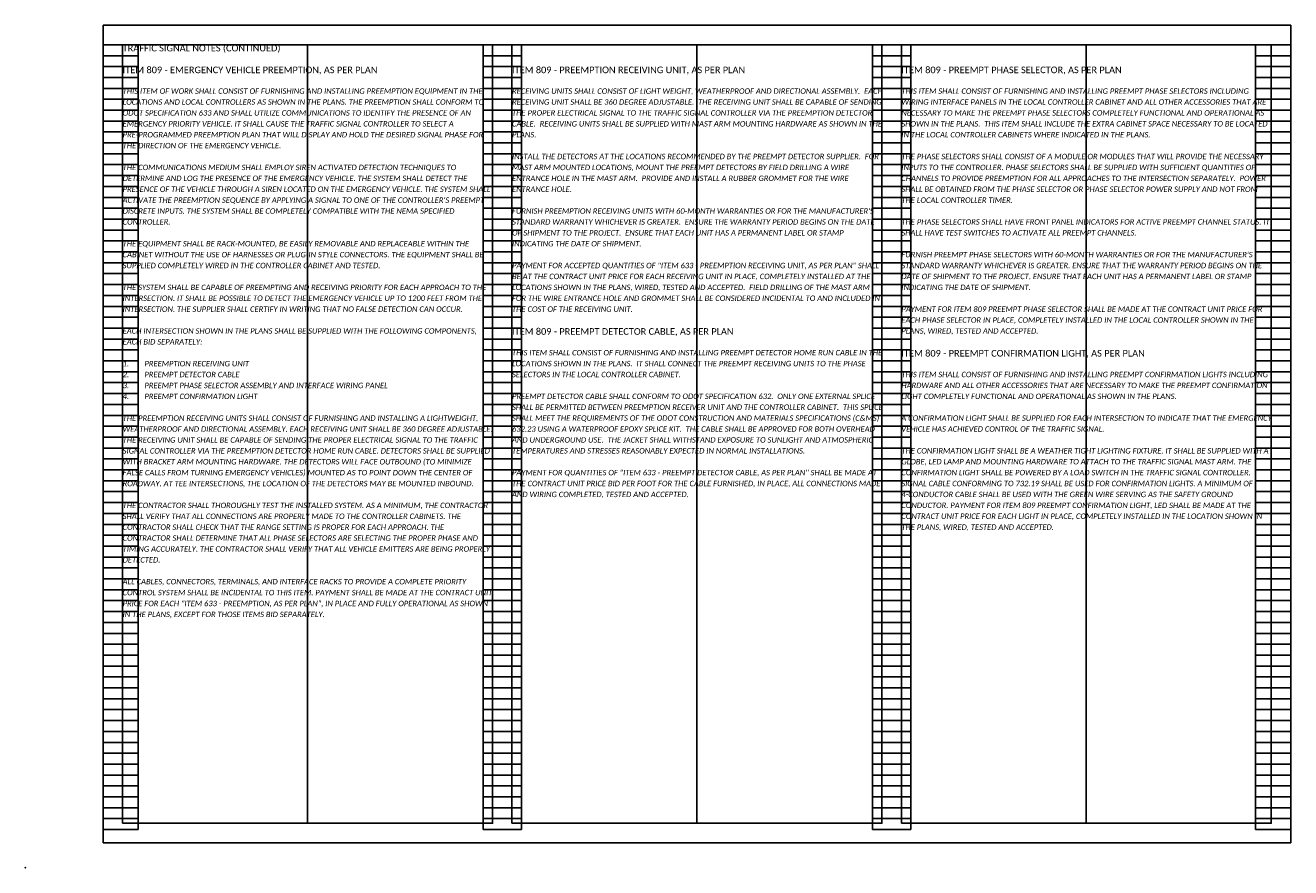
# Model space of a CAD drawing. Extents: x -8 to 334, y 32 to 88.
# Tile 11 of 13: x 167 to 200, y 54 to 76. Entities that reach past the tile are written whole.
import ezdxf

# ---------------------------------------------------------------- set-up
doc = ezdxf.new("R2010")
doc.units = 0
doc.header["$MEASUREMENT"] = 0
doc.layers.add('0_VIEW', color=7, linetype='Continuous', plot=False)
doc.layers.add('SC_Scratch1', color=7, linetype='Continuous', plot=False)
doc.layers.add('SH_Text', color=7, linetype='Continuous')
doc.layers.add('TX_P_1', color=7, linetype='Continuous')
doc.styles.add('P_Slanted-Bold_Normal', font='calibriz.ttf', dxfattribs={"height": 0.14})
doc.styles.add('P_Slanted_Normal', font='calibrii.ttf', dxfattribs={"height": 0.14})

# ---------------------------------------------------------------- blocks, each defined once
blk = doc.blocks.new('3COL')
at = {"layer": '0_VIEW', "color": 3, "linetype": 'Continuous'}
for p, q in [((2, 0.98), (2, 21.14)), ((2, 21.14), (2.9, 21.14)), ((2.9, 0.98), (2.9, 21.14)), ((11.76, 0.98), (11.76, 21.14)), ((11.76, 21.14), (12.74, 21.14)), ((12.74, 0.98), (12.74, 21.14)), ((21.76, 0.98), (21.76, 21.14)), ((21.76, 21.14), (22.74, 21.14)), ((22.74, 0.98), (22.74, 21.14)), ((31.6, 0.98), (31.6, 21.14)), ((31.6, 21.14), (32.5, 21.14)), ((32.5, 0.98), (32.5, 21.14)), ((2, 20.86), (2.9, 20.86)), ((11.76, 20.86), (12.74, 20.86)), ((21.76, 20.86), (22.74, 20.86)), ((31.6, 20.86), (32.5, 20.86)), ((2, 20.58), (2.9, 20.58)), ((11.76, 20.58), (12.74, 20.58)), ((21.76, 20.58), (22.74, 20.58)), ((31.6, 20.58), (32.5, 20.58)), ((2, 20.3), (2.9, 20.3)), ((11.76, 20.3), (12.74, 20.3)), ((21.76, 20.3), (22.74, 20.3)), ((31.6, 20.3), (32.5, 20.3)), ((2, 20.02), (2.9, 20.02)), ((11.76, 20.02), (12.74, 20.02)), ((21.76, 20.02), (22.74, 20.02)), ((31.6, 20.02), (32.5, 20.02)), ((2, 19.74), (2.9, 19.74)), ((11.76, 19.74), (12.74, 19.74)), ((21.76, 19.74), (22.74, 19.74)), ((31.6, 19.74), (32.5, 19.74)), ((2, 19.46), (2.9, 19.46)), ((2, 19.18), (2.9, 19.18)), ((11.76, 19.46), (12.74, 19.46)), ((11.76, 19.18), (12.74, 19.18)), ((21.76, 19.46), (22.74, 19.46)), ((21.76, 19.18), (22.74, 19.18)), ((31.6, 19.46), (32.5, 19.46)), ((31.6, 19.18), (32.5, 19.18)), ((2, 18.9), (2.9, 18.9)), ((11.76, 18.9), (12.74, 18.9)), ((21.76, 18.9), (22.74, 18.9)), ((31.6, 18.9), (32.5, 18.9)), ((2, 18.62), (2.9, 18.62)), ((11.76, 18.62), (12.74, 18.62)), ((21.76, 18.62), (22.74, 18.62)), ((31.6, 18.62), (32.5, 18.62)), ((2, 18.34), (2.9, 18.34)), ((11.76, 18.34), (12.74, 18.34)), ((21.76, 18.34), (22.74, 18.34)), ((31.6, 18.34), (32.5, 18.34)), ((2, 18.06), (2.9, 18.06)), ((11.76, 18.06), (12.74, 18.06)), ((21.76, 18.06), (22.74, 18.06)), ((31.6, 18.06), (32.5, 18.06)), ((2, 17.78), (2.9, 17.78)), ((11.76, 17.78), (12.74, 17.78)), ((21.76, 17.78), (22.74, 17.78)), ((31.6, 17.78), (32.5, 17.78)), ((2, 17.5), (2.9, 17.5)), ((11.76, 17.5), (12.74, 17.5)), ((21.76, 17.5), (22.74, 17.5)), ((31.6, 17.5), (32.5, 17.5)), ((2, 17.22), (2.9, 17.22)), ((2, 16.94), (2.9, 16.94)), ((11.76, 17.22), (12.74, 17.22)), ((11.76, 16.94), (12.74, 16.94)), ((21.76, 17.22), (22.74, 17.22)), ((21.76, 16.94), (22.74, 16.94)), ((31.6, 17.22), (32.5, 17.22)), ((31.6, 16.94), (32.5, 16.94)), ((2, 16.66), (2.9, 16.66)), ((11.76, 16.66), (12.74, 16.66)), ((21.76, 16.66), (22.74, 16.66)), ((31.6, 16.66), (32.5, 16.66)), ((2, 16.38), (2.9, 16.38)), ((11.76, 16.38), (12.74, 16.38)), ((21.76, 16.38), (22.74, 16.38)), ((31.6, 16.38), (32.5, 16.38)), ((2, 16.1), (2.9, 16.1)), ((11.76, 16.1), (12.74, 16.1)), ((21.76, 16.1), (22.74, 16.1)), ((31.6, 16.1), (32.5, 16.1)), ((2, 15.82), (2.9, 15.82)), ((11.76, 15.82), (12.74, 15.82)), ((21.76, 15.82), (22.74, 15.82)), ((31.6, 15.82), (32.5, 15.82)), ((2, 15.54), (2.9, 15.54)), ((11.76, 15.54), (12.74, 15.54)), ((21.76, 15.54), (22.74, 15.54)), ((31.6, 15.54), (32.5, 15.54)), ((2, 15.26), (2.9, 15.26)), ((2, 14.98), (2.9, 14.98)), ((11.76, 15.26), (12.74, 15.26)), ((11.76, 14.98), (12.74, 14.98)), ((21.76, 15.26), (22.74, 15.26)), ((21.76, 14.98), (22.74, 14.98)), ((31.6, 15.26), (32.5, 15.26)), ((31.6, 14.98), (32.5, 14.98)), ((2, 14.7), (2.9, 14.7)), ((11.76, 14.7), (12.74, 14.7)), ((21.76, 14.7), (22.74, 14.7)), ((31.6, 14.7), (32.5, 14.7)), ((2, 14.42), (2.9, 14.42)), ((11.76, 14.42), (12.74, 14.42)), ((21.76, 14.42), (22.74, 14.42)), ((31.6, 14.42), (32.5, 14.42)), ((2, 14.14), (2.9, 14.14)), ((11.76, 14.14), (12.74, 14.14)), ((21.76, 14.14), (22.74, 14.14)), ((31.6, 14.14), (32.5, 14.14)), ((2, 13.86), (2.9, 13.86)), ((11.76, 13.86), (12.74, 13.86)), ((21.76, 13.86), (22.74, 13.86)), ((31.6, 13.86), (32.5, 13.86)), ((2, 13.58), (2.9, 13.58)), ((11.76, 13.58), (12.74, 13.58)), ((21.76, 13.58), (22.74, 13.58)), ((31.6, 13.58), (32.5, 13.58)), ((2, 13.3), (2.9, 13.3)), ((2, 13.02), (2.9, 13.02)), ((11.76, 13.3), (12.74, 13.3)), ((11.76, 13.02), (12.74, 13.02)), ((21.76, 13.3), (22.74, 13.3)), ((21.76, 13.02), (22.74, 13.02)), ((31.6, 13.3), (32.5, 13.3)), ((31.6, 13.02), (32.5, 13.02)), ((2, 12.74), (2.9, 12.74)), ((11.76, 12.74), (12.74, 12.74)), ((21.76, 12.74), (22.74, 12.74)), ((31.6, 12.74), (32.5, 12.74)), ((2, 12.46), (2.9, 12.46)), ((11.76, 12.46), (12.74, 12.46)), ((21.76, 12.46), (22.74, 12.46)), ((31.6, 12.46), (32.5, 12.46)), ((2, 12.18), (2.9, 12.18)), ((11.76, 12.18), (12.74, 12.18)), ((21.76, 12.18), (22.74, 12.18)), ((31.6, 12.18), (32.5, 12.18)), ((2, 11.9), (2.9, 11.9)), ((11.76, 11.9), (12.74, 11.9)), ((21.76, 11.9), (22.74, 11.9)), ((31.6, 11.9), (32.5, 11.9)), ((2, 11.62), (2.9, 11.62)), ((11.76, 11.62), (12.74, 11.62)), ((21.76, 11.62), (22.74, 11.62)), ((31.6, 11.62), (32.5, 11.62)), ((2, 11.34), (2.9, 11.34)), ((2, 11.06), (2.9, 11.06)), ((11.76, 11.34), (12.74, 11.34)), ((11.76, 11.06), (12.74, 11.06)), ((21.76, 11.34), (22.74, 11.34)), ((21.76, 11.06), (22.74, 11.06)), ((31.6, 11.34), (32.5, 11.34)), ((31.6, 11.06), (32.5, 11.06)), ((2, 10.78), (2.9, 10.78)), ((11.76, 10.78), (12.74, 10.78)), ((21.76, 10.78), (22.74, 10.78)), ((31.6, 10.78), (32.5, 10.78)), ((2, 10.5), (2.9, 10.5)), ((11.76, 10.5), (12.74, 10.5)), ((21.76, 10.5), (22.74, 10.5)), ((31.6, 10.5), (32.5, 10.5)), ((2, 10.22), (2.9, 10.22)), ((11.76, 10.22), (12.74, 10.22)), ((21.76, 10.22), (22.74, 10.22)), ((31.6, 10.22), (32.5, 10.22)), ((2, 9.94), (2.9, 9.94)), ((11.76, 9.94), (12.74, 9.94)), ((21.76, 9.94), (22.74, 9.94)), ((31.6, 9.94), (32.5, 9.94)), ((2, 9.66), (2.9, 9.66)), ((11.76, 9.66), (12.74, 9.66)), ((21.76, 9.66), (22.74, 9.66)), ((31.6, 9.66), (32.5, 9.66)), ((2, 9.38), (2.9, 9.38)), ((11.76, 9.38), (12.74, 9.38)), ((21.76, 9.38), (22.74, 9.38)), ((31.6, 9.38), (32.5, 9.38)), ((2, 9.1), (2.9, 9.1)), ((2, 8.82), (2.9, 8.82)), ((11.76, 9.1), (12.74, 9.1)), ((11.76, 8.82), (12.74, 8.82)), ((21.76, 9.1), (22.74, 9.1)), ((21.76, 8.82), (22.74, 8.82)), ((31.6, 9.1), (32.5, 9.1)), ((31.6, 8.82), (32.5, 8.82)), ((2, 8.54), (2.9, 8.54)), ((11.76, 8.54), (12.74, 8.54)), ((21.76, 8.54), (22.74, 8.54)), ((31.6, 8.54), (32.5, 8.54)), ((2, 8.26), (2.9, 8.26)), ((11.76, 8.26), (12.74, 8.26)), ((21.76, 8.26), (22.74, 8.26)), ((31.6, 8.26), (32.5, 8.26)), ((2, 7.98), (2.9, 7.98)), ((11.76, 7.98), (12.74, 7.98)), ((21.76, 7.98), (22.74, 7.98)), ((31.6, 7.98), (32.5, 7.98)), ((2, 7.7), (2.9, 7.7)), ((11.76, 7.7), (12.74, 7.7)), ((21.76, 7.7), (22.74, 7.7)), ((31.6, 7.7), (32.5, 7.7)), ((2, 7.42), (2.9, 7.42)), ((11.76, 7.42), (12.74, 7.42)), ((21.76, 7.42), (22.74, 7.42)), ((31.6, 7.42), (32.5, 7.42)), ((2, 7.14), (2.9, 7.14)), ((2, 6.86), (2.9, 6.86)), ((11.76, 7.14), (12.74, 7.14)), ((11.76, 6.86), (12.74, 6.86)), ((21.76, 7.14), (22.74, 7.14)), ((21.76, 6.86), (22.74, 6.86)), ((31.6, 7.14), (32.5, 7.14)), ((31.6, 6.86), (32.5, 6.86)), ((2, 6.58), (2.9, 6.58)), ((11.76, 6.58), (12.74, 6.58)), ((21.76, 6.58), (22.74, 6.58)), ((31.6, 6.58), (32.5, 6.58)), ((2, 6.3), (2.9, 6.3)), ((11.76, 6.3), (12.74, 6.3)), ((21.76, 6.3), (22.74, 6.3)), ((31.6, 6.3), (32.5, 6.3)), ((2, 6.02), (2.9, 6.02)), ((11.76, 6.02), (12.74, 6.02)), ((21.76, 6.02), (22.74, 6.02)), ((31.6, 6.02), (32.5, 6.02)), ((2, 5.74), (2.9, 5.74)), ((11.76, 5.74), (12.74, 5.74)), ((21.76, 5.74), (22.74, 5.74)), ((31.6, 5.74), (32.5, 5.74)), ((2, 5.46), (2.9, 5.46)), ((11.76, 5.46), (12.74, 5.46)), ((21.76, 5.46), (22.74, 5.46)), ((31.6, 5.46), (32.5, 5.46)), ((2, 5.18), (2.9, 5.18)), ((2, 4.9), (2.9, 4.9)), ((11.76, 5.18), (12.74, 5.18)), ((11.76, 4.9), (12.74, 4.9)), ((21.76, 5.18), (22.74, 5.18)), ((21.76, 4.9), (22.74, 4.9)), ((31.6, 5.18), (32.5, 5.18)), ((31.6, 4.9), (32.5, 4.9)), ((2, 4.62), (2.9, 4.62)), ((11.76, 4.62), (12.74, 4.62)), ((21.76, 4.62), (22.74, 4.62)), ((31.6, 4.62), (32.5, 4.62)), ((2, 4.34), (2.9, 4.34)), ((11.76, 4.34), (12.74, 4.34)), ((21.76, 4.34), (22.74, 4.34)), ((31.6, 4.34), (32.5, 4.34)), ((2, 4.06), (2.9, 4.06)), ((11.76, 4.06), (12.74, 4.06)), ((21.76, 4.06), (22.74, 4.06)), ((31.6, 4.06), (32.5, 4.06)), ((2, 3.78), (2.9, 3.78)), ((11.76, 3.78), (12.74, 3.78)), ((21.76, 3.78), (22.74, 3.78)), ((31.6, 3.78), (32.5, 3.78)), ((2, 3.5), (2.9, 3.5)), ((11.76, 3.5), (12.74, 3.5)), ((21.76, 3.5), (22.74, 3.5)), ((31.6, 3.5), (32.5, 3.5)), ((2, 3.22), (2.9, 3.22)), ((2, 2.94), (2.9, 2.94)), ((11.76, 3.22), (12.74, 3.22)), ((11.76, 2.94), (12.74, 2.94)), ((21.76, 3.22), (22.74, 3.22)), ((21.76, 2.94), (22.74, 2.94)), ((31.6, 3.22), (32.5, 3.22)), ((31.6, 2.94), (32.5, 2.94)), ((2, 2.66), (2.9, 2.66)), ((11.76, 2.66), (12.74, 2.66)), ((21.76, 2.66), (22.74, 2.66)), ((31.6, 2.66), (32.5, 2.66)), ((2, 2.38), (2.9, 2.38)), ((11.76, 2.38), (12.74, 2.38)), ((21.76, 2.38), (22.74, 2.38)), ((31.6, 2.38), (32.5, 2.38)), ((2, 2.1), (2.9, 2.1)), ((11.76, 2.1), (12.74, 2.1)), ((21.76, 2.1), (22.74, 2.1)), ((31.6, 2.1), (32.5, 2.1)), ((2, 1.82), (2.9, 1.82)), ((11.76, 1.82), (12.74, 1.82)), ((21.76, 1.82), (22.74, 1.82)), ((31.6, 1.82), (32.5, 1.82)), ((2, 1.54), (2.9, 1.54)), ((11.76, 1.54), (12.74, 1.54)), ((21.76, 1.54), (22.74, 1.54)), ((31.6, 1.54), (32.5, 1.54)), ((2, 1.26), (2.9, 1.26)), ((2, 0.98), (2.9, 0.98)), ((11.76, 1.26), (12.74, 1.26)), ((11.76, 0.98), (12.74, 0.98)), ((21.76, 1.26), (22.74, 1.26)), ((21.76, 0.98), (22.74, 0.98)), ((31.6, 1.26), (32.5, 1.26)), ((31.6, 0.98), (32.5, 0.98))]:
    blk.add_line(p, q, dxfattribs=at)
at = {"layer": '0_VIEW', "color": 3}
blk.add_lwpolyline([(2, 0.64), (32.5, 0.64), (32.5, 21.64), (2, 21.64)], close=True, dxfattribs=at)
at = {"layer": '0_VIEW', "color": 3, "linetype": 'Continuous'}
blk.add_point((0, 0), dxfattribs=at)

msp = doc.modelspace()

# ---------------------------------------------------------------- linework, layer by layer
at = {"layer": 'SC_Scratch1'}
for p, q in [((174.588, 75.173), (174.588, 55.173)), ((184.588, 75.173), (184.588, 55.173)), ((194.588, 75.173), (194.588, 55.173))]:
    msp.add_line(p, q, dxfattribs=at)
for points in [[(169.338, 54.673), (199.838, 54.673), (199.838, 75.673), (169.338, 75.673)], [(169.838, 55.173), (179.338, 55.173), (179.338, 75.173), (169.838, 75.173)], [(179.838, 55.173), (189.338, 55.173), (189.338, 75.173), (179.838, 75.173)], [(189.838, 55.173), (199.338, 55.173), (199.338, 75.173), (189.838, 75.173)]]:
    msp.add_lwpolyline(points, close=True, dxfattribs=at)

# ---------------------------------------------------------------- block references
msp.add_blockref('3COL', (167.338, 54.033), dxfattribs=at)

# ---------------------------------------------------------------- texts
at = {"layer": 'SH_Text', "char_height": 0.14, "width": 9.5, "attachment_point": 1, "line_spacing_factor": 1.2, "style": 'P_Slanted_Normal'}
for s, insert in [('THIS ITEM OF WORK SHALL CONSIST OF FURNISHING AND INSTALLING PREEMPTION EQUIPMENT IN THE LOCATIONS AND LOCAL CONTROLLERS AS SHOWN IN THE PLANS. THE PREEMPTION SHALL CONFORM TO ODOT SPECIFICATION 633 AND SHALL UTILIZE COMMUNICATIONS TO IDENTIFY THE PRESENCE OF AN EMERGENCY PRIORITY VEHICLE. IT SHALL CAUSE THE TRAFFIC SIGNAL CONTROLLER TO SELECT A PRE-PROGRAMMED PREEMPTION PLAN THAT WILL DISPLAY AND HOLD THE DESIRED SIGNAL PHASE FOR THE DIRECTION OF THE EMERGENCY VEHICLE. \\P\\PTHE COMMUNICATIONS MEDIUM SHALL EMPLOY SIREN ACTIVATED DETECTION TECHNIQUES TO DETERMINE AND LOG THE PRESENCE OF THE EMERGENCY VEHICLE. THE SYSTEM SHALL DETECT THE PRESENCE OF THE VEHICLE THROUGH A SIREN LOCATED ON THE EMERGENCY VEHICLE. THE SYSTEM SHALL ACTIVATE THE PREEMPTION SEQUENCE BY APPLYING A SIGNAL TO ONE OF THE CONTROLLER\'S PREEMPT DISCRETE INPUTS. THE SYSTEM SHALL BE COMPLETELY COMPATIBLE WITH THE NEMA SPECIFIED CONTROLLER.\\P\\PTHE EQUIPMENT SHALL BE RACK-MOUNTED, BE EASILY REMOVABLE AND REPLACEABLE WITHIN THE CABINET WITHOUT THE USE OF HARNESSES OR PLUG-IN STYLE CONNECTORS. THE EQUIPMENT SHALL BE SUPPLIED COMPLETELY WIRED IN THE CONTROLLER CABINET AND TESTED.\\P\\PTHE SYSTEM SHALL BE CAPABLE OF PREEMPTING AND RECEIVING PRIORITY FOR EACH APPROACH TO THE INTERSECTION. IT SHALL BE POSSIBLE TO DETECT THE EMERGENCY VEHICLE UP TO 1200 FEET FROM THE INTERSECTION. THE SUPPLIER SHALL CERTIFY IN WRITING THAT NO FALSE DETECTION CAN OCCUR.\\P\\PEACH INTERSECTION SHOWN IN THE PLANS SHALL BE SUPPLIED WITH THE FOLLOWING COMPONENTS, EACH BID SEPARATELY:\\P\\P1.^IPREEMPTION RECEIVING UNIT\\P2.^IPREEMPT DETECTOR CABLE\\P3.^IPREEMPT PHASE SELECTOR ASSEMBLY AND INTERFACE WIRING PANEL\\P4.^IPREEMPT CONFIRMATION LIGHT\\P\\PTHE PREEMPTION RECEIVING UNITS SHALL CONSIST OF FURNISHING AND INSTALLING A LIGHTWEIGHT, WEATHERPROOF AND DIRECTIONAL ASSEMBLY. EACH RECEIVING UNIT SHALL BE 360 DEGREE ADJUSTABLE. THE RECEIVING UNIT SHALL BE CAPABLE OF SENDING THE PROPER ELECTRICAL SIGNAL TO THE TRAFFIC SIGNAL CONTROLLER VIA THE PREEMPTION DETECTOR HOME RUN CABLE. DETECTORS SHALL BE SUPPLIED WITH BRACKET ARM MOUNTING HARDWARE. THE DETECTORS WILL FACE OUTBOUND (TO MINIMIZE FALSE CALLS FROM TURNING EMERGENCY VEHICLES) MOUNTED AS TO POINT DOWN THE CENTER OF ROADWAY. AT TEE INTERSECTIONS, THE LOCATION OF THE DETECTORS MAY BE MOUNTED INBOUND.\\P\\PTHE CONTRACTOR SHALL THOROUGHLY TEST THE INSTALLED SYSTEM. AS A MINIMUM, THE CONTRACTOR SHALL VERIFY THAT ALL CONNECTIONS ARE PROPERLY MADE TO THE CONTROLLER CABINETS. THE CONTRACTOR SHALL CHECK THAT THE RANGE SETTING IS PROPER FOR EACH APPROACH. THE CONTRACTOR SHALL DETERMINE THAT ALL PHASE SELECTORS ARE SELECTING THE PROPER PHASE AND TIMING ACCURATELY. THE CONTRACTOR SHALL VERIFY THAT ALL VEHICLE EMITTERS ARE BEING PROPERLY DETECTED.\\P\\PALL CABLES, CONNECTORS, TERMINALS, AND INTERFACE RACKS TO PROVIDE A COMPLETE PRIORITY CONTROL SYSTEM SHALL BE INCIDENTAL TO THIS ITEM. PAYMENT SHALL BE MADE AT THE CONTRACT UNIT PRICE FOR EACH "ITEM 633 - PREEMPTION, AS PER PLAN", IN PLACE AND FULLY OPERATIONAL AS SHOWN IN THE PLANS, EXCEPT FOR THOSE ITEMS BID SEPARATELY.', (169.838, 74.053)), ('RECEIVING UNITS SHALL CONSIST OF LIGHT WEIGHT, WEATHERPROOF AND DIRECTIONAL ASSEMBLY.  EACH RECEIVING UNIT SHALL BE 360 DEGREE ADJUSTABLE.  THE RECEIVING UNIT SHALL BE CAPABLE OF SENDING THE PROPER ELECTRICAL SIGNAL TO THE TRAFFIC SIGNAL CONTROLLER VIA THE PREEMPTION DETECTOR CABLE.  RECEIVING UNITS SHALL BE SUPPLIED WITH MAST ARM MOUNTING HARDWARE AS SHOWN IN THE PLANS.  \\P\\PINSTALL THE DETECTORS AT THE LOCATIONS RECOMMENDED BY THE PREEMPT DETECTOR SUPPLIER.  FOR MAST ARM MOUNTED LOCATIONS, MOUNT THE PREEMPT DETECTORS BY FIELD DRILLING A WIRE ENTRANCE HOLE IN THE MAST ARM.  PROVIDE AND INSTALL A RUBBER GROMMET FOR THE WIRE ENTRANCE HOLE.\\P\\PFURNISH PREEMPTION RECEIVING UNITS WITH 60-MONTH WARRANTIES OR FOR THE MANUFACTURER\'S STANDARD WARRANTY WHICHEVER IS GREATER.  ENSURE THE WARRANTY PERIOD BEGINS ON THE DATE OF SHIPMENT TO THE PROJECT.  ENSURE THAT EACH UNIT HAS A PERMANENT LABEL OR STAMP INDICATING THE DATE OF SHIPMENT.\\P\\PPAYMENT FOR ACCEPTED QUANTITIES OF "ITEM 633 - PREEMPTION RECEIVING UNIT, AS PER PLAN" SHALL BE AT THE CONTRACT UNIT PRICE FOR EACH RECEIVING UNIT IN PLACE, COMPLETELY INSTALLED AT THE LOCATIONS SHOWN IN THE PLANS, WIRED, TESTED AND ACCEPTED.  FIELD DRILLING OF THE MAST ARM FOR THE WIRE ENTRANCE HOLE AND GROMMET SHALL BE CONSIDERED INCIDENTAL TO AND INCLUDED IN THE COST OF THE RECEIVING UNIT.', (179.838, 74.053)), ("THIS ITEM SHALL CONSIST OF FURNISHING AND INSTALLING PREEMPT PHASE SELECTORS INCLUDING WIRING INTERFACE PANELS IN THE LOCAL CONTROLLER CABINET AND ALL OTHER ACCESSORIES THAT ARE NECESSARY TO MAKE THE PREEMPT PHASE SELECTORS COMPLETELY FUNCTIONAL AND OPERATIONAL AS SHOWN IN THE PLANS.  THIS ITEM SHALL INCLUDE THE EXTRA CABINET SPACE NECESSARY TO BE LOCATED IN THE LOCAL CONTROLLER CABINETS WHERE INDICATED IN THE PLANS.^J^JTHE PHASE SELECTORS SHALL CONSIST OF A MODULE OR MODULES THAT WILL PROVIDE THE NECESSARY INPUTS TO THE CONTROLLER. PHASE SELECTORS SHALL BE SUPPLIED WITH SUFFICIENT QUANTITIES OF CHANNELS TO PROVIDE PREEMPTION FOR ALL APPROACHES TO THE INTERSECTION SEPARATELY.  POWER SHALL BE OBTAINED FROM THE PHASE SELECTOR OR PHASE SELECTOR POWER SUPPLY AND NOT FROM THE LOCAL CONTROLLER TIMER.^J^JTHE PHASE SELECTORS SHALL HAVE FRONT PANEL INDICATORS FOR ACTIVE PREEMPT CHANNEL STATUS. IT SHALL HAVE TEST SWITCHES TO ACTIVATE ALL PREEMPT CHANNELS.^J^JFURNISH PREEMPT PHASE SELECTORS WITH 60-MONTH WARRANTIES OR FOR THE MANUFACTURER'S STANDARD WARRANTY WHICHEVER IS GREATER. ENSURE THAT THE WARRANTY PERIOD BEGINS ON THE DATE OF SHIPMENT TO THE PROJECT. ENSURE THAT EACH UNIT HAS A PERMANENT LABEL OR STAMP INDICATING THE DATE OF SHIPMENT.^J^JPAYMENT FOR ITEM 809 PREEMPT PHASE SELECTOR SHALL BE MADE AT THE CONTRACT UNIT PRICE FOR EACH PHASE SELECTOR IN PLACE, COMPLETELY INSTALLED IN THE LOCAL CONTROLLER SHOWN IN THE PLANS, WIRED, TESTED AND ACCEPTED.", (189.838, 74.053)), ('THIS ITEM SHALL CONSIST OF FURNISHING AND INSTALLING PREEMPT DETECTOR HOME RUN CABLE IN THE LOCATIONS SHOWN IN THE PLANS.  IT SHALL CONNECT THE PREEMPT RECEIVING UNITS TO THE PHASE SELECTORS IN THE LOCAL CONTROLLER CABINET.\\P\\PPREEMPT DETECTOR CABLE SHALL CONFORM TO ODOT SPECIFICATION 632.  ONLY ONE EXTERNAL SPLICE SHALL BE PERMITTED BETWEEN PREEMPTION RECEIVER UNIT AND THE CONTROLLER CABINET.  THIS SPLICE SHALL MEET THE REQUIREMENTS OF THE ODOT CONSTRUCTION AND MATERIALS SPECIFICATIONS (C&MS) 632.23 USING A WATERPROOF EPOXY SPLICE KIT.  THE CABLE SHALL BE APPROVED FOR BOTH OVERHEAD AND UNDERGROUND USE.  THE JACKET SHALL WITHSTAND EXPOSURE TO SUNLIGHT AND ATMOSPHERIC TEMPERATURES AND STRESSES REASONABLY EXPECTED IN NORMAL INSTALLATIONS.\\P\\PPAYMENT FOR QUANTITIES OF "ITEM 633 - PREEMPT DETECTOR CABLE, AS PER PLAN" SHALL BE MADE AT THE CONTRACT UNIT PRICE BID PER FOOT FOR THE CABLE FURNISHED, IN PLACE, ALL CONNECTIONS MADE AND WIRING COMPLETED, TESTED AND ACCEPTED.', (179.838, 67.333)), ('THIS ITEM SHALL CONSIST OF FURNISHING AND INSTALLING PREEMPT CONFIRMATION LIGHTS INCLUDING HARDWARE AND ALL OTHER ACCESSORIES THAT ARE NECESSARY TO MAKE THE PREEMPT CONFIRMATION LIGHT COMPLETELY FUNCTIONAL AND OPERATIONAL AS SHOWN IN THE PLANS.^J^JA CONFIRMATION LIGHT SHALL BE SUPPLIED FOR EACH INTERSECTION TO INDICATE THAT THE EMERGENCY VEHICLE HAS ACHIEVED CONTROL OF THE TRAFFIC SIGNAL.^J^JTHE CONFIRMATION LIGHT SHALL BE A WEATHER TIGHT LIGHTING FIXTURE. IT SHALL BE SUPPLIED WITH A GLOBE, LED LAMP AND MOUNTING HARDWARE TO ATTACH TO THE TRAFFIC SIGNAL MAST ARM. THE CONFIRMATION LIGHT SHALL BE POWERED BY A LOAD SWITCH IN THE TRAFFIC SIGNAL CONTROLLER. SIGNAL CABLE CONFORMING TO 732.19 SHALL BE USED FOR CONFIRMATION LIGHTS. A MINIMUM OF 4-CONDUCTOR CABLE SHALL BE USED WITH THE GREEN WIRE SERVING AS THE SAFETY GROUND CONDUCTOR. PAYMENT FOR ITEM 809 PREEMPT CONFIRMATION LIGHT, LED SHALL BE MADE AT THE CONTRACT UNIT PRICE FOR EACH LIGHT IN PLACE, COMPLETELY INSTALLED IN THE LOCATION SHOWN IN THE PLANS, WIRED, TESTED AND ACCEPTED.', (189.838, 66.773))]:
    msp.add_mtext(s, dxfattribs=dict(at, insert=insert))
at = {"layer": 'TX_P_1', "color": 3, "char_height": 0.17, "width": 9.5, "attachment_point": 1, "style": 'P_Slanted-Bold_Normal'}
for s, insert in [('TRAFFIC SIGNAL NOTES (CONTINUED)', (169.838, 75.173)), ('ITEM 809 - EMERGENCY VEHICLE PREEMPTION, AS PER PLAN', (169.838, 74.613)), ('ITEM 809 - PREEMPTION RECEIVING UNIT, AS PER PLAN', (179.838, 74.613)), ('ITEM 809 - PREEMPT PHASE SELECTOR, AS PER PLAN', (189.838, 74.613)), ('ITEM 809 - PREEMPT DETECTOR CABLE, AS PER PLAN', (179.838, 67.893)), ('ITEM 809 - PREEMPT CONFIRMATION LIGHT, AS PER PLAN', (189.838, 67.333))]:
    msp.add_mtext(s, dxfattribs=dict(at, insert=insert))

doc.saveas('drawing.dxf')
